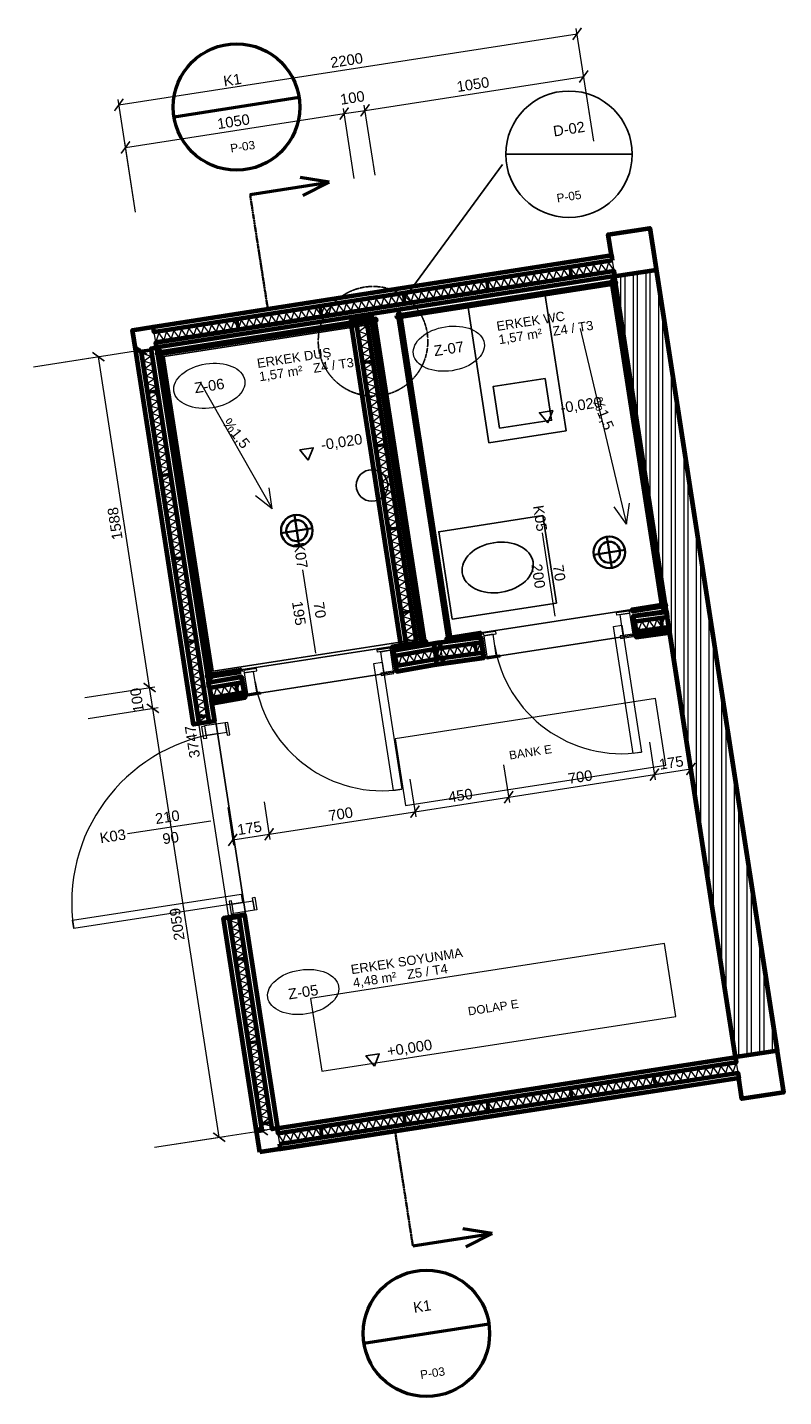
# Model space of a CAD drawing. Header units: millimetres. Extents: x 7744 to 11333, y 3522 to 10018.
import ezdxf
from ezdxf.enums import TextEntityAlignment as Align

# ---------------------------------------------------------------- set-up
doc = ezdxf.new("R2010")
doc.units = ezdxf.units.MM
doc.linetypes.add('DASHDOT', pattern=[3.556, 2.54, -0.508, 0, -0.508])
doc.linetypes.add('DASHED', pattern=[1.524, 1.27, -0.254])
for name, color, linetype, lineweight in [('A-DETAY-CAGRI', 1, 'Continuous', 25), ('A-KAPI', 8, 'Continuous', 18), ('A-KATMAN-CIZGI', 251, 'Continuous', 13), ('A-KATMAN-YALITIM', 6, 'Continuous', 35), ('A-KESIT-GORUNEN', 7, 'Continuous', 35), ('A-KESIT-HAT', 1, 'DASHDOT', 35), ('A-KESIT-KESILEN', 7, 'Continuous', 70), ('A-KESIT-TARAMA', 253, 'Continuous', 13), ('A-KOT-ISARET', 250, 'Continuous', 25), ('A-MAHAL', 250, 'Continuous', 18), ('A-MOBILYA', 9, 'Continuous', 18), ('A-YAZI', 7, 'Continuous', 13), ('A-ZEMIN-SINIR', 30, 'Continuous', 25), ('A-ZEMIN-YAZI', 30, 'Continuous', 13), ('G-KESIT-ISARET', 1, 'Continuous', 50), ('G-OLCU-ZINCIR', 7, 'Continuous', 13), ('M-SIHHI-CIHAZ', 8, 'Continuous', 25), ('M-SIHHI-PIS', 8, 'Continuous', 35)]:
    doc.layers.add(name, color=color, linetype=linetype, lineweight=lineweight)
doc.styles.add('GYM', font='arial.ttf')
doc.dimstyles.new('GYM-20', dxfattribs={"dimscale": 20, "dimtxt": 2.5, "dimasz": 2.5, "dimexe": 1.25, "dimexo": 1.5, "dimgap": 0.9, "dimtad": 1, "dimdec": 0, "dimtxsty": 'GYM', "dimblk": 'ARCHTICK', "dimcen": 2.5, "dimclrd": 7, "dimclre": 7, "dimclrt": 7, "dimazin": 3, "dimtfac": 1, "dimtmove": 0, "dimatfit": 3, "dimlwd": 18, "dimlwe": 13, "dimarcsym": 0})

# ---------------------------------------------------------------- blocks, each defined once
blk = doc.blocks.new('_ARCHTICK')
at = {"color": 0, "linetype": 'ByBlock', "const_width": 0.15}
blk.add_lwpolyline([(-0.5, -0.5), (0.5, 0.5)], dxfattribs=at)

msp = doc.modelspace()

# ---------------------------------------------------------------- hatches: boundary and pattern name
at = {"layer": 'A-KESIT-TARAMA'}
h = msp.add_hatch(dxfattribs=at)
h.set_pattern_fill('ANSI32', scale=6.2992, angle=45)
h.paths.add_polyline_path([(11104.4, 5132.3), (10530.7, 8838.2), (10728.3, 8868.8), (11302, 5162.9)])

# ---------------------------------------------------------------- linework, layer by layer
at = {"layer": 'A-DETAY-CAGRI'}
for p, q in [((9538.7, 8739.8), (9998, 9367.5)), ((10014.2, 9416.4), (10614.2, 9416.4))]:
    msp.add_line(p, q, dxfattribs=at)
msp.add_circle((10314.2, 9416.4), 300, dxfattribs=at)
at = {"layer": 'A-DETAY-CAGRI', "linetype": 'DASHED'}
msp.add_circle((9384.5, 8529.1), 260, dxfattribs=at)
at = {"layer": 'A-KAPI'}
for points in [[(10601.2, 7239), (10541.9, 7229.8), (10540.1, 7241.6), (10599.4, 7250.8)], [(10601.2, 7239), (10616.5, 7140.1), (10572.1, 7133.2), (10556.8, 7232.1)], [(9909.5, 7131.9), (9968.8, 7141), (9966.9, 7152.9), (9907.6, 7143.7)], [(10564.4, 7182.7), (10657.7, 6579.8), (10618.2, 6573.7), (10524.9, 7176.5)], [(9909.5, 7131.9), (9924.8, 7033), (9969.2, 7039.9), (9953.9, 7138.8)], [(10616.5, 7140.1), (10557.2, 7131), (10559.1, 7119.1), (10618.4, 7128.3)], [(9465.2, 7063), (9405.9, 7053.8), (9404.1, 7065.6), (9463.4, 7074.8)], [(9465.2, 7063), (9480.5, 6964.1), (9436.1, 6957.2), (9420.8, 7056.1)], [(9924.8, 7033), (9984.1, 7042.2), (9985.9, 7030.4), (9926.6, 7021.2)], [(8773.5, 6955.9), (8832.8, 6965), (8830.9, 6976.9), (8771.6, 6967.7)], [(8773.5, 6955.9), (8788.8, 6857), (8833.2, 6863.9), (8817.9, 6962.8)], [(9428.4, 7006.7), (9521.7, 6403.8), (9482.2, 6397.7), (9388.9, 7000.5)], [(9480.5, 6964.1), (9421.2, 6955), (9423.1, 6943.1), (9482.4, 6952.3)], [(8788.8, 6857), (8848.1, 6866.2), (8849.9, 6854.4), (8790.6, 6845.2)], [(8584.7, 6704.1), (8593.9, 6644.8), (8582.1, 6642.9), (8572.9, 6702.2)], [(8683.6, 6719.4), (8584.7, 6704.1), (8591.6, 6659.6), (8690.5, 6674.9)], [(8683.6, 6719.4), (8692.7, 6660.1), (8704.6, 6661.9), (8695.4, 6721.2)], [(8765, 5866.8), (7964.5, 5742.8), (7958.4, 5782.4), (8758.8, 5906.3)], [(8722.4, 5814.6), (8713.3, 5873.9), (8701.4, 5872.1), (8710.6, 5812.8)], [(8821.3, 5829.9), (8722.4, 5814.6), (8715.5, 5859.1), (8814.4, 5874.4)], [(8821.3, 5829.9), (8812.1, 5889.2), (8823.9, 5891.1), (8833.1, 5831.8)]]:
    msp.add_lwpolyline(points, close=True, dxfattribs=at)
for centre, radius, start, end in [((10564.4, 7182.7), 610, -171.2, -81.2), ((9428.4, 7006.7), 610, -171.2, -81.2), ((8765, 5866.8), 810, -261.2, -171.2)]:
    msp.add_arc(centre, radius, start, end, dxfattribs=at)
at = {"layer": 'A-KATMAN-CIZGI'}
for p, q in [((9496.8, 8653.4), (10534.4, 8814)), ((10529.3, 8817.7), (10769.7, 7265.2)), ((9392.9, 8641.8), (9633.2, 7089.3)), ((9740.9, 7106), (9500.6, 8658.5)), ((8360.3, 8477.4), (9398, 8638.1)), ((8604.5, 6930.1), (8364.1, 8482.6)), ((10773.4, 7270.4), (10615.3, 7245.9)), ((10631.6, 7141.2), (10789.6, 7165.6)), ((10632, 7138.2), (10790.1, 7162.7)), ((10785, 7166.4), (11100, 5131.6)), ((10787.9, 7166.9), (11102.9, 5132.1)), ((9637, 7094.4), (9479.3, 7070)), ((9893.9, 7134.2), (9735.8, 7109.7)), ((9707.4, 6998.1), (9910.1, 7029.5)), ((9707.9, 6995.1), (9910.6, 7026.5)), ((8757.9, 6958.4), (8599.4, 6933.8)), ((9495.5, 6965.3), (9707.4, 6998.1)), ((9496, 6962.3), (9707.9, 6995.1)), ((8615.6, 6829.1), (8774.1, 6853.6)), ((8616.1, 6826.1), (8774.6, 6850.6)), ((8633, 6726.7), (8616.8, 6830.8)), ((8635.9, 6727.2), (8619.8, 6831.2)), ((8932, 4795.8), (8775.3, 5807.7)), ((8934.9, 4796.3), (8778.3, 5808.1)), ((11103.7, 5136.7), (8929.8, 4800)), ((11104.2, 5133.8), (8930.3, 4797.1))]:
    msp.add_line(p, q, dxfattribs=at)
for points in [[(10526.8, 8862.9), (8353.1, 8523.6), (8345.4, 8573), (10519.1, 8912.3)], [(10526.8, 8862.9), (8353.1, 8523.6), (8345.4, 8573), (10519.1, 8912.3)], [(9352.8, 8635.6), (9593.2, 7083.1), (9543.8, 7075.5), (9303.4, 8628)], [(9352.8, 8635.6), (9593.2, 7083.1), (9543.8, 7075.5), (9303.4, 8628)], [(8332.3, 8495.1), (8606.8, 6722.6), (8557.4, 6715), (8282.9, 8487.4)], [(8332.3, 8495.1), (8606.8, 6722.6), (8557.4, 6715), (8282.9, 8487.4)], [(10629.4, 7150.3), (10789.1, 7172.1), (10782.3, 7221.7), (10622.7, 7199.9)], [(10629.4, 7150.3), (10789.1, 7172.1), (10782.3, 7221.7), (10622.7, 7199.9)], [(9682.9, 7021.1), (9906.1, 7051.6), (9899.4, 7101.1), (9676.1, 7070.6)], [(9682.9, 7021.1), (9906.1, 7051.6), (9899.4, 7101.1), (9676.1, 7070.6)], [(9492.7, 6987.6), (9714.2, 7026), (9705.7, 7075.2), (9484.1, 7036.8)], [(9492.7, 6987.6), (9714.2, 7026), (9705.7, 7075.2), (9484.1, 7036.8)], [(8614.2, 6835.4), (8773.4, 6863), (8764.8, 6912.3), (8605.6, 6884.7)], [(8614.2, 6835.4), (8773.4, 6863), (8764.8, 6912.3), (8605.6, 6884.7)], [(8749.1, 5803.6), (8905.8, 4791.8), (8856.4, 4784.1), (8699.7, 5795.9)], [(8749.1, 5803.6), (8905.8, 4791.8), (8856.4, 4784.1), (8699.7, 5795.9)], [(8934.3, 4770.9), (11108.2, 5107.6), (11115.9, 5058.2), (8942, 4721.5)], [(8934.3, 4770.9), (11108.2, 5107.6), (11115.9, 5058.2), (8942, 4721.5)]]:
    msp.add_lwpolyline(points, close=True, dxfattribs=at)
at = {"layer": 'A-KATMAN-YALITIM'}
for p, q in [((9496.3, 8656.8), (10533.9, 8817.4)), ((10532.8, 8818.3), (10773.1, 7265.8)), ((8359.8, 8480.9), (9397.5, 8641.5)), ((9396.3, 8642.4), (9636.7, 7089.8)), ((9737.5, 7105.4), (9497.1, 8658)), ((8601, 6929.5), (8360.6, 8482)), ((10773.9, 7266.9), (10615.9, 7242.4)), ((9637.5, 7091), (9479.8, 7066.6)), ((9894.5, 7130.8), (9736.3, 7106.3)), ((8758.4, 6954.9), (8599.9, 6930.4))]:
    msp.add_line(p, q, dxfattribs=at)
at = {"layer": 'A-KESIT-GORUNEN'}
for points in [[(10329.2, 8832.1), (10321.5, 8881.5), (10290.9, 8876.7), (10291.8, 8870.7), (10316.5, 8874.6), (10322.4, 8837.1), (10297.7, 8833.2), (10298.6, 8827.3), (10329.2, 8832.1)], [(9934, 8770.4), (9926.3, 8819.8), (9895.7, 8815), (9896.6, 8809.1), (9921.3, 8812.9), (9927.2, 8775.4), (9902.5, 8771.5), (9903.4, 8765.6), (9934, 8770.4)], [(9538.8, 8708.7), (9531.1, 8758.1), (9500.5, 8753.3), (9501.4, 8747.4), (9526.1, 8751.2), (9532, 8713.7), (9507.3, 8709.8), (9508.2, 8703.9), (9538.8, 8708.7)], [(9143.6, 8647), (9135.9, 8696.4), (9105.3, 8691.6), (9106.2, 8685.7), (9130.9, 8689.5), (9136.7, 8652), (9112, 8648.1), (9113, 8642.2), (9143.6, 8647)], [(8748.4, 8585.3), (8740.7, 8634.7), (8710, 8629.9), (8711, 8624), (8735.7, 8627.8), (8741.5, 8590.3), (8716.8, 8586.4), (8717.8, 8580.5), (8748.4, 8585.3)], [(8332.9, 8491.1), (8283.5, 8483.5), (8288.2, 8452.8), (8294.2, 8453.8), (8290.3, 8478.5), (8327.9, 8484.3), (8331.7, 8459.6), (8337.7, 8460.5), (8332.9, 8491.1)], [(9383.4, 8438), (9334, 8430.3), (9338.8, 8399.7), (9344.7, 8400.6), (9340.9, 8425.3), (9378.4, 8431.1), (9382.2, 8406.4), (9388.2, 8407.3), (9383.4, 8438)], [(8362.9, 8297.4), (8313.5, 8289.8), (8318.2, 8259.1), (8324.2, 8260.1), (8320.3, 8284.8), (8357.9, 8290.6), (8361.7, 8265.9), (8367.6, 8266.8), (8362.9, 8297.4)], [(9444.6, 8042.7), (9395.2, 8035), (9400, 8004.4), (9405.9, 8005.3), (9402.1, 8030), (9439.6, 8035.8), (9443.4, 8011.1), (9449.4, 8012), (9444.6, 8042.7)], [(8424.1, 7902.1), (8374.7, 7894.5), (8379.5, 7863.9), (8385.4, 7864.8), (8381.6, 7889.5), (8419.1, 7895.3), (8422.9, 7870.6), (8428.9, 7871.5), (8424.1, 7902.1)], [(9505.8, 7647.4), (9456.4, 7639.7), (9461.2, 7609.1), (9467.1, 7610), (9463.3, 7634.7), (9500.8, 7640.5), (9504.6, 7615.8), (9510.6, 7616.8), (9505.8, 7647.4)], [(8485.3, 7506.9), (8435.9, 7499.2), (8440.7, 7468.6), (8446.6, 7469.5), (8442.8, 7494.2), (8480.3, 7500), (8484.1, 7475.3), (8490.1, 7476.2), (8485.3, 7506.9)], [(9567, 7252.1), (9517.6, 7244.5), (9522.3, 7213.8), (9528.3, 7214.7), (9524.5, 7239.4), (9562, 7245.3), (9565.8, 7220.5), (9571.8, 7221.5), (9567, 7252.1)], [(10747.6, 7216.9), (10754.4, 7167.4), (10785.1, 7171.6), (10784.3, 7177.5), (10759.5, 7174.1), (10754.4, 7211.8), (10779.2, 7215.2), (10778.3, 7221.1), (10747.6, 7216.9)], [(10626.6, 7200.4), (10633.4, 7150.9), (10664.1, 7155.1), (10663.3, 7161), (10638.5, 7157.6), (10633.4, 7195.3), (10658.2, 7198.6), (10657.3, 7204.6), (10626.6, 7200.4)], [(8546.5, 7111.6), (8497.1, 7103.9), (8501.9, 7073.3), (8507.8, 7074.2), (8504, 7098.9), (8541.5, 7104.7), (8545.4, 7080), (8551.3, 7080.9), (8546.5, 7111.6)], [(9864.7, 7096.4), (9871.5, 7046.8), (9902.2, 7051), (9901.4, 7057), (9876.6, 7053.6), (9871.5, 7091.3), (9896.2, 7094.6), (9895.4, 7100.6), (9864.7, 7096.4)], [(9488.1, 7037.5), (9496.6, 6988.3), (9527.1, 6993.6), (9526.1, 6999.5), (9501.5, 6995.2), (9495, 7032.6), (9519.6, 7036.9), (9518.6, 7042.8), (9488.1, 7037.5)], [(9671.2, 7069.2), (9679.7, 7020), (9710.3, 7025.3), (9709.2, 7031.2), (9684.6, 7026.9), (9678.1, 7064.4), (9702.7, 7068.6), (9701.7, 7074.5), (9671.2, 7069.2)], [(9680.1, 7071.2), (9686.8, 7021.6), (9717.6, 7025.8), (9716.7, 7031.8), (9692, 7028.4), (9686.8, 7066), (9711.6, 7069.4), (9710.8, 7075.4), (9680.1, 7071.2)], [(8609.6, 6885.4), (8618.1, 6836.1), (8648.6, 6841.4), (8647.6, 6847.3), (8623, 6843), (8616.5, 6880.5), (8641.1, 6884.7), (8640.1, 6890.7), (8609.6, 6885.4)], [(8730.3, 6906.3), (8738.9, 6857), (8769.4, 6862.3), (8768.4, 6868.2), (8743.8, 6864), (8737.3, 6901.4), (8761.9, 6905.7), (8760.9, 6911.6), (8730.3, 6906.3)], [(8601.4, 6757.2), (8552, 6749.6), (8556.8, 6718.9), (8562.7, 6719.9), (8558.9, 6744.6), (8596.4, 6750.4), (8600.2, 6725.7), (8606.2, 6726.6), (8601.4, 6757.2)], [(8749.7, 5799.6), (8700.3, 5792), (8705, 5761.4), (8711, 5762.3), (8707.2, 5787), (8744.7, 5792.8), (8748.5, 5768.1), (8754.5, 5769), (8749.7, 5799.6)], [(8779.7, 5606), (8730.3, 5598.3), (8735, 5567.7), (8741, 5568.6), (8737.1, 5593.3), (8774.7, 5599.1), (8778.5, 5574.4), (8784.5, 5575.3), (8779.7, 5606)], [(8840.9, 5210.7), (8791.5, 5203), (8796.3, 5172.4), (8802.2, 5173.3), (8798.4, 5198), (8835.9, 5203.8), (8839.7, 5179.1), (8845.7, 5180), (8840.9, 5210.7)], [(10713.1, 5046.4), (10720.8, 4997), (10751.4, 5001.7), (10750.5, 5007.7), (10725.8, 5003.8), (10720, 5041.4), (10744.7, 5045.2), (10743.8, 5051.1), (10713.1, 5046.4)], [(10317.8, 4985.2), (10325.5, 4935.8), (10356.1, 4940.5), (10355.2, 4946.4), (10330.5, 4942.6), (10324.7, 4980.2), (10349.4, 4984), (10348.5, 4989.9), (10317.8, 4985.2)], [(9922.5, 4924), (9930.2, 4874.5), (9960.8, 4879.3), (9959.9, 4885.2), (9935.2, 4881.4), (9929.4, 4918.9), (9954.1, 4922.8), (9953.2, 4928.7), (9922.5, 4924)], [(8900.4, 4826.4), (8851, 4818.7), (8855.8, 4788.1), (8861.7, 4789), (8857.9, 4813.7), (8895.4, 4819.5), (8899.3, 4794.8), (8905.2, 4795.7), (8900.4, 4826.4)], [(9527.3, 4862.7), (9534.9, 4813.3), (9565.5, 4818.1), (9564.6, 4824), (9539.9, 4820.2), (9534.1, 4857.7), (9558.8, 4861.5), (9557.9, 4867.5), (9527.3, 4862.7)], [(9132, 4801.5), (9139.6, 4752.1), (9170.3, 4756.8), (9169.3, 4762.8), (9144.6, 4758.9), (9138.8, 4796.5), (9163.5, 4800.3), (9162.6, 4806.3), (9132, 4801.5)]]:
    msp.add_lwpolyline(points, dxfattribs=at)
at = {"layer": 'A-KESIT-HAT'}
for p, q in [((8885.2, 8681.9), (8801, 9225.4)), ((9489.3, 4781), (9573.5, 4237.4))]:
    msp.add_line(p, q, dxfattribs=at)
at = {"layer": 'A-KESIT-KESILEN'}
for p, q in [((10632.8, 7125.5), (10619.3, 7224.6)), ((9909.5, 7026.8), (9896, 7125.9)), ((9496.9, 6962.9), (9479.9, 7061.5)), ((8777.6, 6838.4), (8760.6, 6936.9)), ((8631.5, 6726.5), (8532.7, 6711.2)), ((8773.8, 5807.4), (8675, 5792.1))]:
    msp.add_line(p, q, dxfattribs=at)
for points in [[(8847, 4681.5), (8675, 5792.1), (8773.8, 5807.4), (8930.5, 4795.6), (11104.4, 5132.3), (10792.5, 7147.3), (10632.8, 7125.5), (10619.3, 7224.6), (10777.2, 7246.2), (10530.7, 8838.2), (8357, 8498.9), (8603.1, 6909.6), (8760.6, 6936.9), (8777.6, 6838.4), (8618.4, 6810.8), (8631.5, 6726.5), (8532.7, 6711.2), (8258.2, 8483.5), (8242.8, 8582.3), (8341.6, 8597.7), (10515.4, 8937), (10500.1, 9035.8), (10697.7, 9066.4), (11332.6, 4965.3), (11135, 4934.7), (11119.7, 5033.5)], [(10519.1, 8912.3), (8345.4, 8573), (8341.6, 8597.7), (10515.3, 8937)], [(10530.7, 8838.2), (8357, 8498.9), (8353.1, 8523.6), (10526.8, 8862.9)], [(11104.4, 5132.3), (10530.7, 8838.2), (10728.3, 8868.8), (11302, 5162.9)], [(9497.2, 8650.9), (10534.8, 8811.5), (10536.2, 8802.6), (9498.6, 8642)], [(10526.8, 8817.4), (10767.2, 7264.9), (10758.3, 7263.5), (10517.9, 8816)], [(9390.4, 8641.4), (9630.7, 7088.9), (9621.8, 7087.5), (9381.5, 8640.1)], [(9743.4, 7106.4), (9503, 8658.9), (9511.9, 8660.3), (9752.3, 7107.7)], [(8360.7, 8474.9), (9398.4, 8635.6), (9399.8, 8626.7), (8362.1, 8466.1)], [(9617.9, 7086.9), (9519.1, 7071.6), (9278.7, 8624.1), (9377.5, 8639.4)], [(9303.4, 8628), (9543.8, 7075.5), (9519.1, 7071.6), (9278.7, 8624.1)], [(9377.5, 8639.4), (9617.9, 7086.9), (9593.2, 7083.1), (9352.8, 8635.6)], [(8282.9, 8487.4), (8557.4, 6715), (8532.7, 6711.2), (8258.2, 8483.6)], [(8357, 8498.9), (8631.5, 6726.5), (8606.8, 6722.6), (8332.3, 8495.1)], [(8607, 6930.4), (8366.6, 8482.9), (8375.4, 8484.3), (8615.9, 6931.8)], [(10773, 7272.8), (10615, 7248.4), (10613.6, 7257.3), (10771.7, 7281.7)], [(10622.7, 7199.9), (10782.3, 7221.7), (10778.9, 7246.4), (10619.3, 7224.6)], [(9893.5, 7136.7), (9735.4, 7112.2), (9734, 7121.1), (9892.2, 7145.6)], [(10632.8, 7125.5), (10792.5, 7147.3), (10789.1, 7172.1), (10629.4, 7150.3)], [(9636.6, 7096.9), (9478.9, 7072.5), (9477.6, 7081.4), (9635.2, 7105.8)], [(9672.7, 7095.4), (9687.1, 7097.4), (9701.4, 7099.8), (9896, 7125.9), (9909.5, 7026.8), (9702.4, 6998.5), (9496.9, 6962.9), (9479.9, 7061.5)], [(9484.1, 7036.8), (9705.7, 7075.2), (9701.4, 7099.8), (9479.9, 7061.5)], [(9676.1, 7070.6), (9899.4, 7101.1), (9896, 7125.9), (9672.7, 7095.4)], [(9496.9, 6962.9), (9718.5, 7001.3), (9714.2, 7026), (9492.7, 6987.6)], [(9686.3, 6996.3), (9909.5, 7026.8), (9906.1, 7051.6), (9682.9, 7021.1)], [(8757.5, 6960.8), (8599, 6936.3), (8597.6, 6945.2), (8756.1, 6969.7)], [(8605.6, 6884.7), (8764.8, 6912.3), (8760.6, 6936.9), (8601.4, 6909.3)], [(8618.4, 6810.8), (8777.6, 6838.4), (8773.4, 6863), (8614.2, 6835.4)], [(8699.7, 5795.9), (8856.4, 4784.1), (8831.7, 4780.3), (8675, 5792.1)], [(8773.8, 5807.4), (8930.5, 4795.6), (8905.8, 4791.8), (8749.1, 5803.6)], [(8930.5, 4795.6), (11104.4, 5132.3), (11108.2, 5107.6), (8934.3, 4770.9)], [(8942, 4721.5), (11115.9, 5058.2), (11119.7, 5033.5), (8945.8, 4696.8)]]:
    msp.add_lwpolyline(points, close=True, dxfattribs=at)
at = {"layer": 'A-KESIT-TARAMA'}
for p, q in [((10520.2, 8905.4), (8346.5, 8566.1)), ((10525.8, 8869.8), (8352.1, 8530.5)), ((9310.3, 8629), (9550.7, 7076.5)), ((9345.9, 8634.5), (9586.3, 7082)), ((8289.8, 8488.5), (8564.3, 6716.1)), ((8325.4, 8494), (8599.9, 6721.6)), ((10623.6, 7192.9), (10783.3, 7214.7)), ((10628.5, 7157.3), (10788.1, 7179)), ((9677.1, 7063.7), (9900.3, 7094.2)), ((9485.3, 7029.9), (9706.9, 7068.3)), ((9491.5, 6994.5), (9713, 7032.8)), ((9681.9, 7028), (9905.2, 7058.5)), ((8606.8, 6877.8), (8766, 6905.4)), ((8613, 6842.3), (8772.2, 6869.9)), ((8706.6, 5797), (8863.3, 4785.2)), ((8742.2, 5802.5), (8898.9, 4790.7)), ((8935.4, 4764), (11109.3, 5100.7)), ((8940.9, 4728.4), (11114.8, 5065.1))]:
    msp.add_line(p, q, dxfattribs=at)
for points in [[(10525.8, 8869.8), (10502.4, 8902.6), (10490.2, 8864.3), (10466.9, 8897.1), (10454.6, 8858.7), (10431.3, 8891.5), (10419.1, 8853.2), (10395.7, 8886), (10383.5, 8847.6), (10360.2, 8880.4), (10347.9, 8842.1), (10324.6, 8874.8), (10312.3, 8836.5), (10289, 8869.3), (10276.8, 8831), (10253.4, 8863.7), (10241.2, 8825.4), (10217.9, 8858.2), (10205.6, 8819.8), (10182.3, 8852.6), (10170.1, 8814.3), (10146.7, 8847.1), (10134.5, 8808.7), (10111.2, 8841.5), (10098.9, 8803.2), (10075.6, 8836), (10063.4, 8797.6), (10040, 8830.4), (10027.8, 8792.1), (10004.5, 8824.9), (9992.2, 8786.5), (9968.9, 8819.3), (9956.7, 8781), (9933.3, 8813.8), (9921.1, 8775.4), (9897.8, 8808.2), (9885.5, 8769.9), (9862.2, 8802.7), (9849.9, 8764.3), (9826.6, 8797.1), (9814.4, 8758.8), (9791, 8791.6), (9778.8, 8753.2), (9755.5, 8786), (9743.2, 8747.7), (9719.9, 8780.5), (9707.7, 8742.1), (9684.3, 8774.9), (9672.1, 8736.6), (9648.8, 8769.4), (9636.5, 8731), (9613.2, 8763.8), (9601, 8725.5), (9577.6, 8758.3), (9565.4, 8719.9), (9542.1, 8752.7), (9529.8, 8714.4), (9506.5, 8747.2), (9494.3, 8708.8), (9470.9, 8741.6), (9458.7, 8703.3), (9435.3, 8736), (9423.1, 8697.7), (9399.8, 8730.5), (9387.5, 8692.1), (9364.2, 8724.9), (9352, 8686.6), (9328.6, 8719.4), (9316.4, 8681), (9293.1, 8713.8), (9280.8, 8675.5), (9257.5, 8708.3), (9245.3, 8669.9), (9221.9, 8702.7), (9209.7, 8664.4), (9186.4, 8697.2), (9174.1, 8658.8), (9150.8, 8691.6), (9138.6, 8653.3), (9115.2, 8686.1), (9103, 8647.7), (9079.7, 8680.5), (9067.4, 8642.2), (9044.1, 8675), (9031.9, 8636.6), (9008.5, 8669.4), (8996.3, 8631.1), (8972.9, 8663.9), (8960.7, 8625.5), (8937.4, 8658.3), (8925.1, 8620), (8901.8, 8652.8), (8889.6, 8614.4), (8866.2, 8647.2), (8854, 8608.9), (8830.7, 8641.7), (8818.4, 8603.3), (8795.1, 8636.1), (8782.9, 8597.8), (8759.5, 8630.6), (8747.3, 8592.2), (8724, 8625), (8711.7, 8586.7), (8688.4, 8619.5), (8676.2, 8581.1), (8652.8, 8613.9), (8640.6, 8575.6), (8617.3, 8608.3), (8605, 8570), (8581.7, 8602.8), (8569.5, 8564.5), (8546.1, 8597.2), (8533.9, 8558.9), (8510.5, 8591.7), (8498.3, 8553.3), (8475, 8586.1), (8462.7, 8547.8), (8439.4, 8580.6), (8427.2, 8542.2), (8403.8, 8575), (8391.6, 8536.7), (8368.3, 8569.5), (8356, 8531.1)], [(9345.9, 8634.5), (9313.1, 8611.3), (9351.4, 8599), (9318.6, 8575.7), (9356.9, 8563.4), (9324.1, 8540.1), (9362.4, 8527.8), (9329.6, 8504.5), (9368, 8492.2), (9335.1, 8468.9), (9373.5, 8456.7), (9340.6, 8433.4), (9379, 8421.1), (9346.1, 8397.8), (9384.5, 8385.5), (9351.7, 8362.2), (9390, 8349.9), (9357.2, 8326.6), (9395.5, 8314.4), (9362.7, 8291.1), (9401, 8278.8), (9368.2, 8255.5), (9406.5, 8243.2), (9373.7, 8219.9), (9412, 8207.6), (9379.2, 8184.3), (9417.5, 8172.1), (9384.7, 8148.8), (9423, 8136.5), (9390.2, 8113.2), (9428.5, 8100.9), (9395.7, 8077.6), (9434, 8065.3), (9401.2, 8042), (9439.5, 8029.8), (9406.7, 8006.5), (9445.1, 7994.2), (9412.2, 7970.9), (9450.6, 7958.6), (9417.7, 7935.3), (9456.1, 7923), (9423.2, 7899.7), (9461.6, 7887.4), (9428.8, 7864.2), (9467.1, 7851.9), (9434.3, 7828.6), (9472.6, 7816.3), (9439.8, 7793), (9478.1, 7780.7), (9445.3, 7757.4), (9483.6, 7745.1), (9450.8, 7721.8), (9489.1, 7709.6), (9456.3, 7686.3), (9494.6, 7674), (9461.8, 7650.7), (9500.1, 7638.4), (9467.3, 7615.1), (9505.6, 7602.8), (9472.8, 7579.5), (9511.1, 7567.3), (9478.3, 7544), (9516.7, 7531.7), (9483.8, 7508.4), (9522.2, 7496.1), (9489.3, 7472.8), (9527.7, 7460.5), (9494.8, 7437.2), (9533.2, 7425), (9500.4, 7401.7), (9538.7, 7389.4), (9505.9, 7366.1), (9544.2, 7353.8), (9511.4, 7330.5), (9549.7, 7318.2), (9516.9, 7294.9), (9555.2, 7282.7), (9522.4, 7259.4), (9560.7, 7247.1), (9527.9, 7223.8), (9566.2, 7211.5), (9533.4, 7188.2), (9571.7, 7175.9), (9538.9, 7152.6), (9577.2, 7140.3), (9544.4, 7117.1), (9582.7, 7104.8), (9549.9, 7081.5)], [(8325.4, 8494), (8292.6, 8470.7), (8330.9, 8458.4), (8298.1, 8435.1), (8336.4, 8422.9), (8303.6, 8399.6), (8341.9, 8387.3), (8309.1, 8364), (8347.4, 8351.7), (8314.6, 8328.4), (8352.9, 8316.1), (8320.1, 8292.8), (8358.4, 8280.5), (8325.6, 8257.2), (8363.9, 8245), (8331.1, 8221.7), (8369.5, 8209.4), (8336.6, 8186.1), (8375, 8173.8), (8342.1, 8150.5), (8380.5, 8138.2), (8347.6, 8114.9), (8386, 8102.7), (8353.2, 8079.4), (8391.5, 8067.1), (8358.7, 8043.8), (8397, 8031.5), (8364.2, 8008.2), (8402.5, 7995.9), (8369.7, 7972.6), (8408, 7960.4), (8375.2, 7937.1), (8413.5, 7924.8), (8380.7, 7901.5), (8419, 7889.2), (8386.2, 7865.9), (8424.5, 7853.6), (8391.7, 7830.3), (8430.1, 7818.1), (8397.2, 7794.8), (8435.6, 7782.5), (8402.7, 7759.2), (8441.1, 7746.9), (8408.3, 7723.6), (8446.6, 7711.3), (8413.8, 7688), (8452.1, 7675.8), (8419.3, 7652.5), (8457.6, 7640.2), (8424.8, 7616.9), (8463.1, 7604.6), (8430.3, 7581.3), (8468.6, 7569), (8435.8, 7545.7), (8474.1, 7533.5), (8441.3, 7510.2), (8479.6, 7497.9), (8446.8, 7474.6), (8485.1, 7462.3), (8452.3, 7439), (8490.7, 7426.7), (8457.8, 7403.4), (8496.2, 7391.1), (8463.3, 7367.9), (8501.7, 7355.6), (8468.9, 7332.3), (8507.2, 7320), (8474.4, 7296.7), (8512.7, 7284.4), (8479.9, 7261.1), (8518.2, 7248.8), (8485.4, 7225.5), (8523.7, 7213.3), (8490.9, 7190), (8529.2, 7177.7), (8496.4, 7154.4), (8534.7, 7142.1), (8501.9, 7118.8), (8540.2, 7106.5), (8507.4, 7083.2), (8545.8, 7071), (8512.9, 7047.7), (8551.3, 7035.4), (8518.4, 7012.1), (8556.8, 6999.8), (8523.9, 6976.5), (8562.3, 6964.2), (8529.5, 6940.9), (8567.8, 6928.7), (8535, 6905.4), (8573.3, 6893.1), (8540.5, 6869.8), (8578.8, 6857.5), (8546, 6834.2), (8584.3, 6821.9), (8551.5, 6798.6), (8589.8, 6786.4), (8557, 6763.1), (8595.3, 6750.8), (8562.5, 6727.5)], [(10623.6, 7192.9), (10646.3, 7159.7), (10659.3, 7197.8), (10682, 7164.6), (10695, 7202.7), (10717.7, 7169.4), (10730.6, 7207.5), (10753.3, 7174.3), (10766.3, 7212.4)], [(9677.1, 7063.7), (9699.8, 7030.5), (9712.7, 7068.6), (9735.4, 7035.3), (9748.4, 7073.4), (9771.1, 7040.2), (9784.1, 7078.3), (9806.8, 7045.1), (9819.7, 7083.2), (9842.4, 7049.9), (9855.4, 7088.1), (9878.1, 7054.8), (9891.1, 7092.9)], [(9485.3, 7029.9), (9509.2, 6997.5), (9520.8, 7036.1), (9544.7, 7003.7), (9556.3, 7042.2), (9580.1, 7009.8), (9591.7, 7048.4), (9615.6, 7016), (9627.2, 7054.5), (9651.1, 7022.1), (9662.7, 7060.7), (9686.6, 7028.3), (9698.2, 7066.8)], [(8606.8, 6877.8), (8630.7, 6845.4), (8642.3, 6883.9), (8666.2, 6851.5), (8677.8, 6890.1), (8701.6, 6857.7), (8713.2, 6896.2), (8737.1, 6863.8), (8748.7, 6902.4)], [(8742.2, 5802.5), (8709.4, 5779.2), (8747.7, 5766.9), (8714.9, 5743.7), (8753.2, 5731.4), (8720.4, 5708.1), (8758.7, 5695.8), (8725.9, 5672.5), (8764.2, 5660.2), (8731.4, 5636.9), (8769.7, 5624.6), (8736.9, 5601.3), (8775.2, 5589.1), (8742.4, 5565.8), (8780.7, 5553.5), (8747.9, 5530.2), (8786.3, 5517.9), (8753.4, 5494.6), (8791.8, 5482.3), (8758.9, 5459), (8797.3, 5446.8), (8764.5, 5423.5), (8802.8, 5411.2), (8770, 5387.9), (8808.3, 5375.6), (8775.5, 5352.3), (8813.8, 5340), (8781, 5316.7), (8819.3, 5304.5), (8786.5, 5281.2), (8824.8, 5268.9), (8792, 5245.6), (8830.3, 5233.3), (8797.5, 5210), (8835.8, 5197.7), (8803, 5174.4), (8841.4, 5162.2), (8808.5, 5138.9), (8846.9, 5126.6), (8814, 5103.3), (8852.4, 5091), (8819.6, 5067.7), (8857.9, 5055.4), (8825.1, 5032.1), (8863.4, 5019.9), (8830.6, 4996.6), (8868.9, 4984.3), (8836.1, 4961), (8874.4, 4948.7), (8841.6, 4925.4), (8879.9, 4913.1), (8847.1, 4889.8), (8885.4, 4877.6), (8852.6, 4854.3), (8890.9, 4842), (8858.1, 4818.7), (8896.4, 4806.4)], [(8935.4, 4764), (8958.7, 4731.2), (8971, 4769.5), (8994.3, 4736.7), (9006.5, 4775), (9029.8, 4742.2), (9042.1, 4780.5), (9065.4, 4747.7), (9077.7, 4786), (9101, 4753.2), (9113.3, 4791.5), (9136.6, 4758.7), (9148.9, 4797), (9172.2, 4764.2), (9184.4, 4802.5), (9207.7, 4769.7), (9220, 4808.1), (9243.3, 4775.2), (9255.6, 4813.6), (9278.9, 4780.7), (9291.2, 4819.1), (9314.5, 4786.3), (9326.7, 4824.6), (9350, 4791.8), (9362.3, 4830.1), (9385.6, 4797.3), (9397.9, 4835.6), (9421.2, 4802.8), (9433.5, 4841.1), (9456.8, 4808.3), (9469, 4846.6), (9492.3, 4813.8), (9504.6, 4852.1), (9527.9, 4819.3), (9540.2, 4857.6), (9563.5, 4824.8), (9575.8, 4863.2), (9599.1, 4830.3), (9611.3, 4868.7), (9634.6, 4835.8), (9646.9, 4874.2), (9670.2, 4841.4), (9682.5, 4879.7), (9705.8, 4846.9), (9718.1, 4885.2), (9741.4, 4852.4), (9753.6, 4890.7), (9776.9, 4857.9), (9789.2, 4896.2), (9812.5, 4863.4), (9824.8, 4901.7), (9848.1, 4868.9), (9860.4, 4907.2), (9883.7, 4874.4), (9895.9, 4912.7), (9919.2, 4879.9), (9931.5, 4918.3), (9954.8, 4885.4), (9967.1, 4923.8), (9990.4, 4890.9), (10002.7, 4929.3), (10026, 4896.5), (10038.2, 4934.8), (10061.5, 4902), (10073.8, 4940.3), (10097.1, 4907.5), (10109.4, 4945.8), (10132.7, 4913), (10145, 4951.3), (10168.3, 4918.5), (10180.6, 4956.8), (10203.8, 4924), (10216.1, 4962.3), (10239.4, 4929.5), (10251.7, 4967.9), (10275, 4935), (10287.3, 4973.4), (10310.6, 4940.5), (10322.9, 4978.9), (10346.2, 4946), (10358.4, 4984.4), (10381.7, 4951.6), (10394, 4989.9), (10417.3, 4957.1), (10429.6, 4995.4), (10452.9, 4962.6), (10465.2, 5000.9), (10488.5, 4968.1), (10500.7, 5006.4), (10524, 4973.6), (10536.3, 5011.9), (10559.6, 4979.1), (10571.9, 5017.4), (10595.2, 4984.6), (10607.5, 5023), (10630.8, 4990.1), (10643, 5028.5), (10666.3, 4995.6), (10678.6, 5034), (10701.9, 5001.2), (10714.2, 5039.5), (10737.5, 5006.7), (10749.8, 5045), (10773.1, 5012.2), (10785.3, 5050.5), (10808.6, 5017.7), (10820.9, 5056), (10844.2, 5023.2), (10856.5, 5061.5), (10879.8, 5028.7), (10892.1, 5067), (10915.4, 5034.2), (10927.6, 5072.5), (10950.9, 5039.7), (10963.2, 5078.1), (10986.5, 5045.2), (10998.8, 5083.6), (11022.1, 5050.7), (11034.4, 5089.1), (11057.7, 5056.3), (11069.9, 5094.6), (11093.2, 5061.8), (11105.5, 5100.1)]]:
    msp.add_lwpolyline(points, dxfattribs=at)
at = {"layer": 'A-KOT-ISARET'}
for points in [[(10213.7, 8141.6), (10173.7, 8190.4), (10236.9, 8200.2)], [(9077.2, 7965.6), (9037.3, 8014.5), (9100.5, 8024.3)], [(9390.9, 5089.5), (9351, 5138.4), (9414.2, 5148.2)]]:
    msp.add_lwpolyline(points, close=True, dxfattribs=at)
at = {"layer": 'A-MAHAL'}
for p, q in [((10249.2, 7224.9), (10188, 7620.2)), ((9113.2, 7048.9), (9052, 7444.2)), ((8614.1, 6253.2), (8218.8, 6192))]:
    msp.add_line(p, q, dxfattribs=at)
for centre in [(9744.1, 8493.8), (8607.7, 8317.9), (9053, 5442)]:
    msp.add_ellipse(centre, major_axis=(168, 26), ratio=0.62, dxfattribs=at)
at = {"layer": 'A-MOBILYA'}
for points in [[(9489.4, 6642.5), (9538.3, 6326.2), (10773.6, 6517.6), (10724.6, 6833.8)], [(9088, 5411.5), (9141.6, 5065.7), (10821.6, 5325.9), (10768, 5671.7)]]:
    msp.add_lwpolyline(points, close=True, dxfattribs=at)
at = {"layer": 'A-ZEMIN-SINIR'}
for points in [[(10520.4, 8800.2), (10755.8, 7279.3), (9749.8, 7123.6), (9514.4, 8644.4)], [(8377.9, 8468.5), (9383.9, 8624.2), (9619.4, 7103.4), (8613.4, 6947.6)], [(8935.5, 4802.4), (8622.2, 6825.5), (9708.1, 6993.6), (10784.4, 7160.3), (11097.6, 5137.3)]]:
    msp.add_lwpolyline(points, close=True, dxfattribs=at)
at = {"layer": 'A-ZEMIN-YAZI'}
for p, q in [((10366.8, 8590.3), (10586.4, 7661.9)), ((8565.1, 8331.5), (8905.6, 7734)), ((8905.6, 7734), (8827.1, 7796)), ((8905.6, 7734), (8892.2, 7833.1)), ((10586.4, 7661.9), (10528.6, 7743.5)), ((10586.4, 7661.9), (10601.5, 7760.8))]:
    msp.add_line(p, q, dxfattribs=at)
at = {"layer": 'G-KESIT-ISARET'}
for p, q in [((8440.3, 9594.6), (9033.2, 9686.4)), ((9176.6, 9283.6), (9038.4, 9306)), ((8801, 9225.4), (9176.6, 9283.6)), ((9176.6, 9283.6), (9051.6, 9220.5)), ((9573.5, 4237.4), (9949, 4295.6)), ((9949, 4295.6), (9810.8, 4318)), ((9949, 4295.6), (9824.1, 4232.5)), ((9341.3, 3776.5), (9934.2, 3868.3))]:
    msp.add_line(p, q, dxfattribs=at)
for centre in [(8736.8, 9640.5), (9637.8, 3822.4)]:
    msp.add_circle(centre, 300, dxfattribs=at)
at = {"layer": 'M-SIHHI-CIHAZ'}
for points in [[(9934.7, 8047.8), (10300.3, 8104.4), (10200.8, 8746.7), (9835.2, 8690.1)], [(8625.2, 6963.6), (9603.6, 7115.1), (9372.3, 8608.4), (8393.9, 8456.8)], [(9984.8, 8116.2), (10231.8, 8154.5), (10201.2, 8352.1), (9954.2, 8313.9)], [(9760.7, 7210.2), (10254.9, 7286.7), (10190.6, 7701.8), (9696.5, 7625.3)]]:
    msp.add_lwpolyline(points, close=True, dxfattribs=at)
msp.add_circle((9379.2, 7844.9), 75, dxfattribs=at)
msp.add_ellipse((9975.7, 7456), major_axis=(168, 26), ratio=0.7, dxfattribs=at)
at = {"layer": 'M-SIHHI-PIS'}
for p, q in [((9034.3, 7556.6), (9011.3, 7704.8)), ((8948.7, 7619.2), (9096.9, 7642.2)), ((10517.4, 7453.9), (10494.5, 7602.1)), ((10431.8, 7516.5), (10580.1, 7539.5))]:
    msp.add_line(p, q, dxfattribs=at)
for centre, radius in [((9022.8, 7630.7), 75), ((9022.8, 7630.7), 50), ((10505.9, 7528), 75), ((10505.9, 7528), 50)]:
    msp.add_circle(centre, radius, dxfattribs=at)

# ---------------------------------------------------------------- texts
at = {"layer": 'A-DETAY-CAGRI', "style": 'GYM'}
for s, height, p in [('D-02', 50, (10314.2, 9536.4)), ('P-05', 40, (10314.2, 9216.4))]:
    msp.add_text(s, height=height, rotation=8.80418, dxfattribs=at).set_placement(p, align=Align.MIDDLE_CENTER)
at = {"layer": 'A-KOT-ISARET', "style": 'GYM'}
for s, p in [('-0,020', (10273.9, 8212.4)), ('-0,020', (9137.5, 8036.5)), ('+0,000', (9451.2, 5160.4))]:
    msp.add_text(s, height=50, rotation=8.80418, dxfattribs=at).set_placement(p, align=Align.MIDDLE_LEFT)
at = {"layer": 'A-MAHAL', "style": 'GYM'}
for s, rotation, p in [('Z-07', 8.80418, (9744.1, 8493.8)), ('Z-06', 8.80418, (8607.7, 8317.9)), ('K05', 278.8, (10177.3, 7689.4)), ('K07', 278.8, (9041.3, 7513.4)), ('200', 278.8, (10169.2, 7414.9)), ('70', 278.8, (10268, 7430.2)), ('195', 278.8, (9033.2, 7238.9)), ('70', 278.8, (9132, 7254.2)), ('210', 8.8, (8408.8, 6272)), ('K03', 8.8, (8149.6, 6181.3)), ('90', 8.8, (8424.1, 6173.2)), ('Z-05', 8.80418, (9053, 5442))]:
    msp.add_text(s, height=50, rotation=rotation, dxfattribs=at).set_placement(p, align=Align.MIDDLE_CENTER)
at = {"layer": 'A-MOBILYA', "style": 'GYM'}
for s, p in [('BANK E', (10131.5, 6580)), ('DOLAP E', (9954.8, 5368.7))]:
    msp.add_text(s, height=40, rotation=8.80418, dxfattribs=at).set_placement(p, align=Align.MIDDLE_CENTER)
at = {"layer": 'A-YAZI', "style": 'GYM'}
for s, p in [('ERKEK WC', (9970.6, 8599.8)), ('1,57 m²   Z4 / T3', (9980.3, 8536.7)), ('ERKEK DUŞ', (8834.2, 8423.8)), ('1,57 m²   Z4 / T3', (8843.9, 8360.8)), ('ERKEK SOYUNMA', (9279.5, 5547.9)), ('4,48 m²   Z5 / T4', (9289.2, 5484.8))]:
    msp.add_text(s, height=44, rotation=8.80418, dxfattribs=at).set_placement(p, align=Align.MIDDLE_LEFT)
at = {"layer": 'A-ZEMIN-YAZI', "style": 'GYM'}
for rotation, p in [(-67.88693, (10476.6, 8186.1)), (-51.52116, (8735.4, 8092.8))]:
    msp.add_text('%1,5', height=50, rotation=rotation, dxfattribs=at).set_placement(p, align=Align.MIDDLE_CENTER)
at = {"layer": 'G-KESIT-ISARET', "style": 'GYM'}
for s, height, p in [('K1', 50, (8716.9, 9769)), ('P-03', 40, (8765.8, 9452.7)), ('K1', 50, (9617.9, 3950.9)), ('P-03', 40, (9666.8, 3634.6))]:
    msp.add_text(s, height=height, rotation=8.80418, dxfattribs=at).set_placement(p, align=Align.MIDDLE_CENTER)

# ---------------------------------------------------------------- dimensions: what is measured, and where the dimension line sits
at = {"layer": 'G-OLCU-ZINCIR'}
for base, p1, p2, angle in [((8178.6, 9650.8), (8262.1, 9111.6), (10436.2, 9448.3), 8.80418), ((9346.4, 9624.6), (9398.6, 9287.6), (10436.2, 9448.3), 8.80418), ((9247.6, 9609.3), (9299.7, 9272.3), (9398.6, 9287.6), 8.80418), ((8209.9, 9448.6), (8262.1, 9111.6), (9299.7, 9272.3), 8.80418), ((8857, 4784.2), (8317.8, 4700.7), (7744.4, 8403.6), 98.803), ((8324.4, 6886.5), (7987.4, 6834.3), (7744.4, 8403.6), 98.803), ((8339.7, 6787.6), (8002.7, 6735.4), (7987.4, 6834.3), 98.803), ((8654.8, 4752.9), (8317.8, 4700.7), (8002.7, 6735.4), 98.803), ((10028.1, 6366.2), (9999.6, 6550.1), (10691.3, 6657.2), 8.80418), ((10719.8, 6473.4), (10691.3, 6657.2), (10864.1, 6684), 8.80418), ((9583.4, 6297.4), (9554.9, 6481.2), (9999.6, 6550.1), 8.80418), ((8891.6, 6190.2), (8863.1, 6374), (9554.9, 6481.2), 8.80418), ((8718.7, 6163.4), (8690.2, 6347.3), (8863.1, 6374), 8.80418)]:
    msp.add_linear_dim(base=base, p1=p1, p2=p2, angle=angle, dimstyle='GYM-20', dxfattribs=at).render()

doc.saveas('drawing.dxf')
